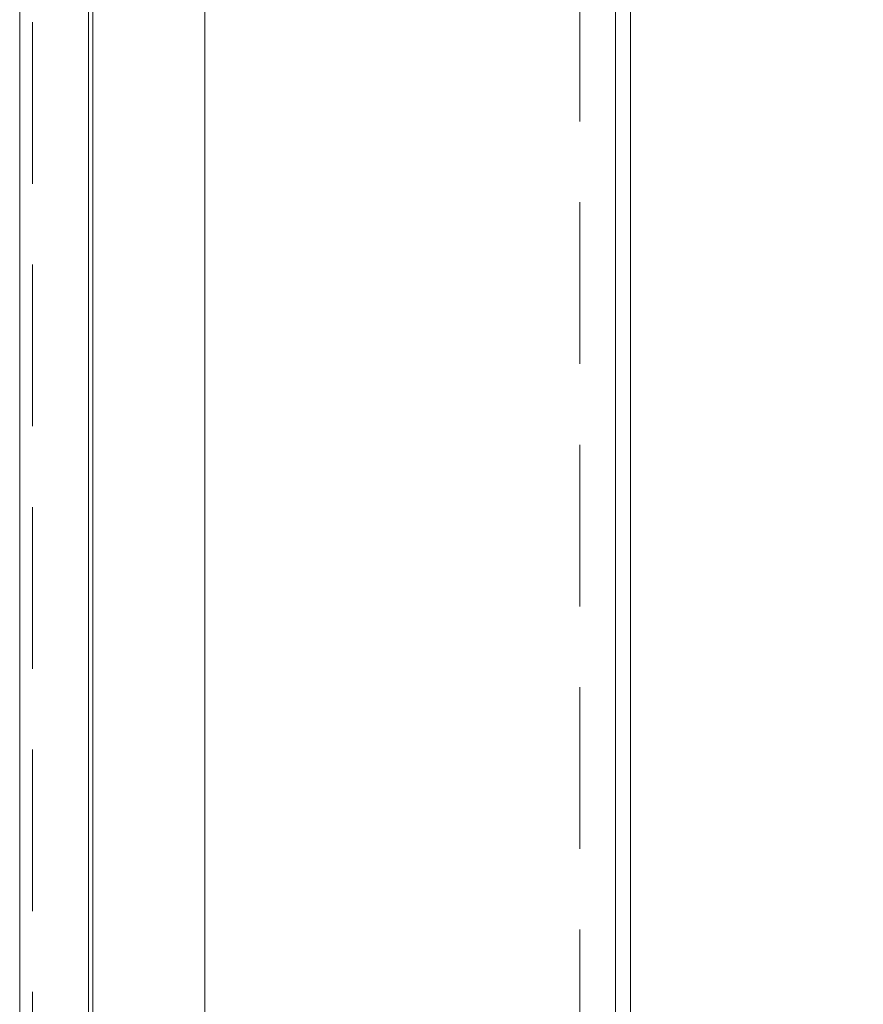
# Model space of a CAD drawing. Header units: millimetres. Extents: x 213386 to 506888, y 183055 to 450952.
# Tile 22 of 256: x 373037 to 373368, y 287309 to 287695. Entities that reach past the tile are written whole.
import ezdxf

# ---------------------------------------------------------------- set-up
doc = ezdxf.new("R2010")
doc.units = ezdxf.units.MM
doc.linetypes.add('ČÁRKOVANÁ', pattern=[19.05, 12.7, -6.35])
doc.layers.add('FASÁDA DETAILNÍ', color=255, linetype='Continuous', lineweight=0)

msp = doc.modelspace()

# ---------------------------------------------------------------- linework, layer by layer
at = {"layer": 'FASÁDA DETAILNÍ'}
for p, q in [((373063.64, 284292.15), (373063.64, 307967.15)), ((373063.64, 286777.65), (373063.64, 288917.15)), ((373270.64, 288900.65), (373270.64, 286788.65))]:
    msp.add_line(p, q, dxfattribs=at)
for points in [[(399616.64, 284292.15), (373036.64, 284292.15), (373036.64, 307972.15), (399616.64, 307972.15)], [(399376.64, 284532.15), (373276.64, 284532.15), (373276.64, 307732.15), (399376.64, 307732.15)], [(373065.38, 287331.34), (373065.38, 287719.03), (373109.38, 287719.03), (373109.38, 287331.34), (373109.38, 287250.37), (373065.38, 287250.37)]]:
    msp.add_lwpolyline(points, close=True, dxfattribs=at)
at = {"layer": 'FASÁDA DETAILNÍ', "linetype": 'ČÁRKOVANÁ', "ltscale": 5}
msp.add_lwpolyline([(399611.64, 284297.15), (373041.64, 284297.15), (373041.64, 307967.15), (399611.64, 307967.15)], close=True, dxfattribs=at)
at = {"layer": 'FASÁDA DETAILNÍ', "color": 7, "linetype": 'ČÁRKOVANÁ', "ltscale": 5}
msp.add_lwpolyline([(399396.64, 284512.15), (373256.64, 284512.15), (373256.64, 307752.15), (399396.64, 307752.15)], close=True, dxfattribs=at)

doc.saveas('drawing.dxf')
